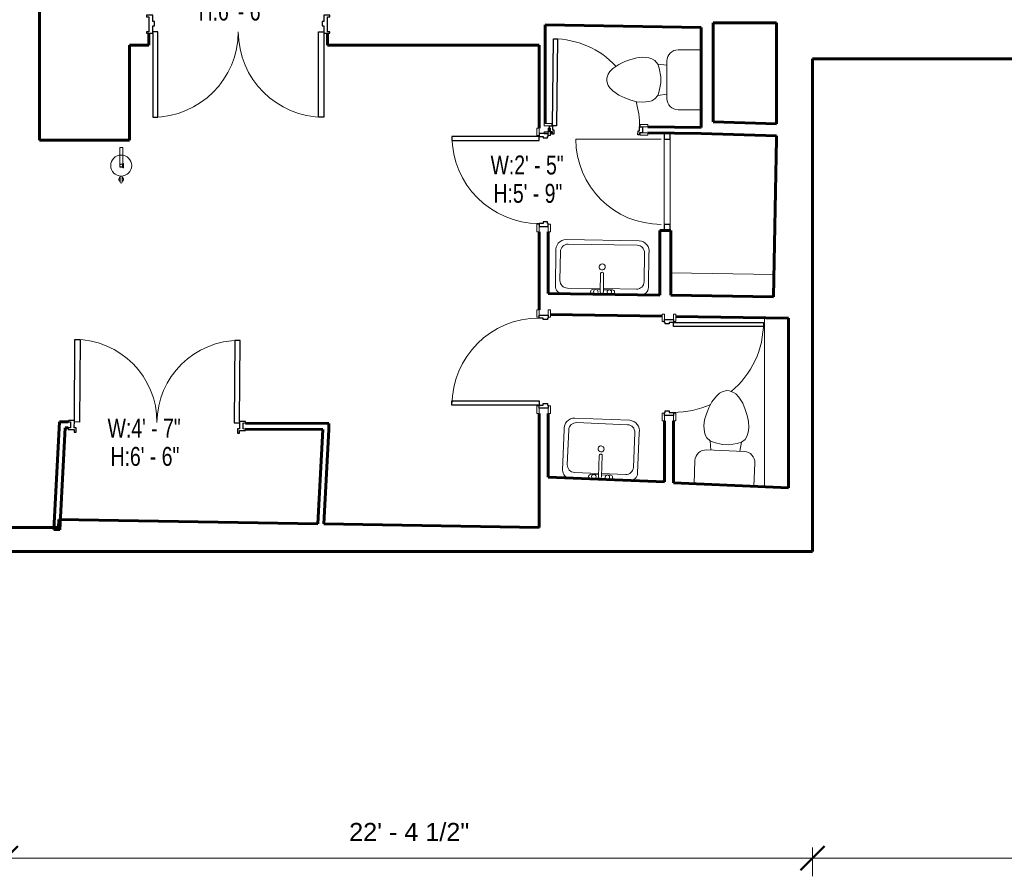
# Model space of a CAD drawing. Header units: inches. Extents: x -1858 to 52, y -52 to 865.
# Tile 6 of 11: x -773 to -445, y -52 to 233. Entities that reach past the tile are written whole.
import ezdxf

# ---------------------------------------------------------------- set-up
doc = ezdxf.new("R2010")
doc.units = ezdxf.units.IN
doc.header["$MEASUREMENT"] = 0
for name, color, linetype, lineweight in [('A-ANNO-DIMS', 211, 'Continuous', 9), ('A-ANNO-DIMS-64', 211, 'Continuous', 9), ('A-DOOR', 31, 'Continuous', 18), ('A-DOOR-FRAM', 31, 'Continuous', 30), ('A-DOOR-IDEN', 31, 'Continuous', 9), ('A-FLOR', 192, 'Continuous', 18), ('A-GLAZ-CWMG', 51, 'Continuous', 9), ('A-WALL', 113, 'Continuous', 18), ('I-WALL', 2, 'Continuous', 18), ('P-SANR-FIXT', 6, 'Continuous', 9), ('Q-SPCQ', 91, 'Continuous', 9)]:
    doc.layers.add(name, color=color, linetype=linetype, lineweight=lineweight)
doc.styles.add('Arial', font='arial.ttf', dxfattribs={"height": 6})
doc.styles.add('Swis721 LtCn BT', font='swisscl.ttf', dxfattribs={"height": 6.299213})
doc.dimstyles.new('Linear_-_3_32__Arial', dxfattribs={"dimscale": 12, "dimtxt": 6.121556, "dimasz": 0.666667, "dimexe": 0.5, "dimexo": 0.333333, "dimgap": 0.333333, "dimtad": 1, "dimdec": 5, "dimrnd": 0.03125, "dimzin": 1, "dimdsep": 46, "dimlunit": 4, "dimtxsty": 'Arial', "dimblk1": 'OBLIQUE', "dimblk2": 'OBLIQUE', "dimsah": 1, "dimcen": 0.09, "dimdle": 0.5, "dimazin": 0, "dimtfac": 1, "dimtdec": 4, "dimtix": 1, "dimtmove": 0, "dimatfit": 3, "dimfxl": 1, "dimtvp": 1, "dimtfill": 1, "dimfrac": 2, "dimtolj": 1, "dimtzin": 0, "dimarcsym": 2})

# ---------------------------------------------------------------- blocks, each defined once
blk = doc.blocks.new('Door-Passage-Double-Flush - Door-Passage-Double-Flush 2-445475-GFL')
at = {"layer": 'A-DOOR', "lineweight": 30}
for p, q in [((-28.5, 3.25), (-28.5, 31.25)), ((-28.5, 31.25), (-26.75, 31.25)), ((-26.75, 31.25), (-26.75, 2.75)), ((28.5, 31.25), (26.75, 31.25)), ((26.75, 31.25), (26.75, 2.75)), ((28.5, 3.25), (28.5, 31.25)), ((-26.75, 2.75), (-28.5, 2.75)), ((26.75, 2.75), (28.5, 2.75))]:
    blk.add_line(p, q, dxfattribs=at)
at = {"layer": 'A-DOOR', "lineweight": 9}
for centre, start, end in [((-28.5, 2.75), 0, 90), ((28.5, 2.75), 90, 180)]:
    blk.add_arc(centre, 28.5, start, end, dxfattribs=at)
at = {"layer": 'A-DOOR-FRAM'}
for p, q in [((-28.5, 3.25), (-30.5, 3.25)), ((-30.5, 3.25), (-30.5, 2.75)), ((-30.5, 2.75), (-29.75, 2.75)), ((-29.75, 2.75), (-29.75, -2.25)), ((-28.5, 0.81), (-28.5, 3.25)), ((-27.88, 0.81), (-28.5, 0.81)), ((-27.88, -0.69), (-27.88, 0.81)), ((28.5, 0.81), (27.87, 0.81)), ((27.87, 0.81), (27.87, -0.69)), ((30.5, 3.25), (28.5, 3.25)), ((28.5, 3.25), (28.5, 0.81)), ((29.75, -2.25), (29.75, 2.75)), ((29.75, 2.75), (30.5, 2.75)), ((30.5, 2.75), (30.5, 3.25)), ((-29.75, -2.25), (-30.5, -2.25)), ((-30.5, -2.25), (-30.5, -2.75)), ((-30.5, -2.75), (-28.5, -2.75)), ((-28.5, -2.75), (-28.5, -0.69)), ((-28.5, -0.69), (-27.88, -0.69)), ((27.87, -0.69), (28.5, -0.69)), ((28.5, -0.69), (28.5, -2.75)), ((28.5, -2.75), (30.5, -2.75)), ((30.5, -2.25), (29.75, -2.25)), ((30.5, -2.75), (30.5, -2.25))]:
    blk.add_line(p, q, dxfattribs=at)
blk = doc.blocks.new('Door-Interior-Single-Flush_Panel-Wood - 2_8_ x 6_6_ 2-445595-GFL')
at = {"layer": 'A-DOOR', "lineweight": 9}
for p, q in [((-17.75, 2.38), (-15.25, 2.38)), ((-17.75, 1.63), (-17.75, 2.38)), ((-15.25, 1.63), (-17.75, 1.63)), ((-15.25, 2.38), (-15.25, 1.63)), ((15.25, 2.38), (17.75, 2.38)), ((15.25, 1.63), (15.25, 2.38)), ((17.75, 1.63), (15.25, 1.63)), ((17.75, 2.38), (17.75, 1.63)), ((-17.75, -1.38), (-15.25, -1.38)), ((-17.75, -2.13), (-17.75, -1.38)), ((-15.25, -2.13), (-17.75, -2.13)), ((-15.25, -1.38), (-15.25, -2.13)), ((15.25, -1.38), (17.75, -1.38)), ((15.25, -2.13), (15.25, -1.38)), ((17.75, -2.13), (15.25, -2.13)), ((17.75, -1.38), (17.75, -2.13))]:
    blk.add_line(p, q, dxfattribs=at)
at = {"layer": 'A-DOOR', "lineweight": 30}
for p, q in [((13.62, -1.38), (15, -1.38)), ((13.62, -31.38), (13.62, -1.38)), ((15, -1.38), (15, -31.38)), ((15, -31.38), (13.62, -31.38))]:
    blk.add_line(p, q, dxfattribs=at)
at = {"layer": 'A-DOOR', "lineweight": 9}
for start, end in [(180, 204.5081), (219.8891, 270)]:
    blk.add_arc((15, -1.38), 30, start, end, dxfattribs=at)
at = {"layer": 'A-DOOR-FRAM'}
for p, q in [((-16, 1.63), (-15, 1.63)), ((-16, -1.38), (-16, 1.63)), ((-15, 1.63), (-15, 1.38)), ((-15, 1.38), (-14.5, 1.38)), ((-14.5, 1.38), (-14.5, 0)), ((14.5, 1.38), (15, 1.38)), ((14.5, 0), (14.5, 1.38)), ((15, 1.63), (16, 1.63)), ((15, 1.38), (15, 1.63)), ((16, 1.63), (16, -1.38)), ((-15, -1.38), (-16, -1.38)), ((-15, 0), (-15, -1.38)), ((-14.5, 0), (-15, 0)), ((15, 0), (14.5, 0)), ((15, -1.38), (15, 0)), ((16, -1.38), (15, -1.38))]:
    blk.add_line(p, q, dxfattribs=at)
blk = doc.blocks.new('Door-Interior-Single-Flush_Panel-Wood - 2_5_ x 5_9_-462076-GFL')
at = {"layer": 'A-DOOR', "lineweight": 9}
for p, q in [((-17.25, 2.38), (-14.75, 2.38)), ((-17.25, 1.63), (-17.25, 2.38)), ((-14.75, 1.63), (-17.25, 1.63)), ((-14.75, 2.38), (-14.75, 1.63)), ((14.75, 2.38), (17.25, 2.38)), ((14.75, 1.63), (14.75, 2.38)), ((17.25, 1.63), (14.75, 1.63)), ((17.25, 2.38), (17.25, 1.63)), ((-17.25, -1.38), (-14.75, -1.38)), ((-17.25, -2.13), (-17.25, -1.38)), ((-14.75, -2.13), (-17.25, -2.13)), ((-14.75, -1.38), (-14.75, -2.13)), ((14.75, -1.38), (17.25, -1.38)), ((14.75, -2.13), (14.75, -1.38)), ((17.25, -2.13), (14.75, -2.13)), ((17.25, -1.38), (17.25, -2.13))]:
    blk.add_line(p, q, dxfattribs=at)
at = {"layer": 'A-DOOR', "lineweight": 30}
for p, q in [((13.12, -1.38), (14.5, -1.38)), ((13.12, -30.38), (13.12, -1.38)), ((14.5, -1.38), (14.5, -30.38)), ((14.5, -30.38), (13.12, -30.38))]:
    blk.add_line(p, q, dxfattribs=at)
at = {"layer": 'A-DOOR', "lineweight": 9}
blk.add_arc((14.5, -1.38), 29, 180, 270, dxfattribs=at)
at = {"layer": 'A-DOOR-FRAM'}
for p, q in [((-15.5, 1.63), (-14.5, 1.63)), ((-15.5, -1.38), (-15.5, 1.63)), ((-14.5, 1.63), (-14.5, 1.38)), ((-14.5, 1.38), (-14, 1.38)), ((-14, 1.38), (-14, 0)), ((14, 1.38), (14.5, 1.38)), ((14, 0), (14, 1.38)), ((14.5, 1.63), (15.5, 1.63)), ((14.5, 1.38), (14.5, 1.63)), ((15.5, 1.63), (15.5, -1.38)), ((-14.5, -1.38), (-15.5, -1.38)), ((-14.5, 0), (-14.5, -1.38)), ((-14, 0), (-14.5, 0)), ((14.5, 0), (14, 0)), ((14.5, -1.38), (14.5, 0)), ((15.5, -1.38), (14.5, -1.38))]:
    blk.add_line(p, q, dxfattribs=at)
blk = doc.blocks.new('Toilet-Domestic-3D - Toilet-Domestic-3D-416658-GFL')
at = {"layer": 'P-SANR-FIXT'}
for p, q in [((-9.98, 11.75), (-9.98, 19.48)), ((9.98, 19.48), (9.98, 11.75)), ((6.25, 8.02), (-6.25, 8.02)), ((-4.86, 8.02), (-5.21, 5)), ((4.86, 8.02), (5.21, 5)), ((-6.4, 4), (-6.97, 3)), ((-5.21, 5), (-6.4, 4)), ((-3.84, 5.5), (-5.21, 5)), ((-1, 6), (-3.84, 5.5)), ((1, 6), (-1, 6)), ((3.84, 5.5), (1, 6)), ((5.21, 5), (3.84, 5.5)), ((6.4, 4), (5.21, 5)), ((6.97, 3), (6.4, 4)), ((-7.41, 1), (-7.5, 0)), ((-7.5, 0), (-7.33, -1.99)), ((-7.24, 2), (-7.41, 1)), ((-6.97, 3), (-7.24, 2)), ((7.24, 2), (6.97, 3)), ((7.41, 1), (7.24, 2)), ((7.33, -1.99), (7.5, 0)), ((7.5, 0), (7.41, 1)), ((-7.33, -1.99), (-6.79, -4)), ((6.79, -4), (7.33, -1.99)), ((-6.79, -4), (-6.06, -6)), ((-6.06, -6), (-5.13, -8)), ((5.13, -8), (6.06, -6)), ((6.06, -6), (6.79, -4)), ((-5.13, -8), (-3.74, -10)), ((3.74, -10), (5.13, -8)), ((-3.74, -10), (-2.74, -11)), ((-2.74, -11), (-1.87, -11.5)), ((-1.87, -11.5), (-0.5, -12)), ((-0.5, -12), (0.5, -12)), ((0.5, -12), (1.87, -11.5)), ((1.87, -11.5), (2.74, -11)), ((2.74, -11), (3.74, -10))]:
    blk.add_line(p, q, dxfattribs=at)
for centre, start, end in [((-6.25, 11.75), 180, 270), ((6.25, 11.75), 270, 360)]:
    blk.add_arc(centre, 3.73, start, end, dxfattribs=at)
blk = doc.blocks.new('Sink Vanity-Square - 20_ x 18_ 2-415512-GFL')
at = {"layer": 'P-SANR-FIXT'}
for p, q in [((-2.88, 6.59), (0.12, 6.59)), ((0.12, 7.33), (0.12, 0.22)), ((1.12, 7.33), (1.12, 0.22)), ((1.12, 6.59), (3.62, 6.59)), ((-11.88, 5.59), (-11.88, -7.91)), ((-10.38, 3.72), (-10.38, -7.91)), ((0.12, 6.22), (-7.88, 6.22)), ((9.12, 6.22), (1.12, 6.22)), ((11.62, -7.91), (11.62, 3.72)), ((13.12, -7.91), (13.12, 5.59)), ((-8.56, -11.91), (9.8, -11.91)), ((-7.88, -10.41), (9.12, -10.41))]:
    blk.add_line(p, q, dxfattribs=at)
for centre, radius, start, end in [((-9.38, 5.59), 2.5, 90, 180), ((-2.88, 7.34), 0.75, 90, 270), ((-1.88, 7.34), 0.75, 360, 180), ((-1.88, 7.34), 0.75, 180, 0), ((0.62, 7.33), 0.5, 360, 180), ((2.62, 7.34), 0.75, 360, 180), ((2.62, 7.34), 0.75, 180, 360), ((3.62, 7.34), 0.75, 270, 90), ((10.62, 5.59), 2.5, 360, 90), ((-7.88, 3.72), 2.5, 90, 180), ((9.12, 3.72), 2.5, 0, 90), ((0.62, 0.22), 0.5, 180, 0), ((0.62, -2), 1, 360, 180), ((0.62, -2), 1, 180, 0), ((-8.41, -8.4), 3.51, 171.8503, 267.5498), ((-7.88, -7.91), 2.5, 180, 270), ((9.12, -7.91), 2.5, 270, 0), ((9.65, -8.4), 3.51, 272.4502, 8.1497)]:
    blk.add_arc(centre, radius, start, end, dxfattribs=at)
blk = doc.blocks.new('Door-Interior-Single-Flush_Panel-Wood - 2_5_ x 5_9_-462054-GFL')
at = {"layer": 'A-DOOR', "lineweight": 9}
for p, q in [((-17.25, 1.88), (-14.75, 1.88)), ((-17.25, 1.13), (-17.25, 1.88)), ((-14.75, 1.13), (-17.25, 1.13)), ((-14.75, 1.88), (-14.75, 1.13)), ((14.75, 1.88), (17.25, 1.88)), ((14.75, 1.13), (14.75, 1.88)), ((17.25, 1.13), (14.75, 1.13)), ((17.25, 1.88), (17.25, 1.13)), ((-17.25, -0.88), (-14.75, -0.88)), ((-17.25, -1.63), (-17.25, -0.88)), ((-14.75, -1.63), (-17.25, -1.63)), ((-14.75, -0.88), (-14.75, -1.63)), ((14.75, -0.88), (17.25, -0.88)), ((14.75, -1.63), (14.75, -0.88)), ((17.25, -1.63), (14.75, -1.63)), ((17.25, -0.88), (17.25, -1.63))]:
    blk.add_line(p, q, dxfattribs=at)
at = {"layer": 'A-DOOR', "lineweight": 30}
for p, q in [((13.12, -0.88), (14.5, -0.88)), ((13.12, -29.88), (13.12, -0.88)), ((14.5, -0.88), (14.5, -29.88)), ((14.5, -29.88), (13.12, -29.88))]:
    blk.add_line(p, q, dxfattribs=at)
at = {"layer": 'A-DOOR', "lineweight": 9}
for start, end in [(180, 196.7905), (223.7797, 270)]:
    blk.add_arc((14.5, -0.88), 29, start, end, dxfattribs=at)
at = {"layer": 'A-DOOR-FRAM'}
for p, q in [((-15.5, 1.13), (-14.5, 1.13)), ((-15.5, -0.88), (-15.5, 1.13)), ((-14.5, 1.88), (-14, 1.88)), ((-14.5, 1.13), (-14.5, 1.88)), ((-14.5, 0.5), (-14.5, -0.88)), ((-14, 0.5), (-14.5, 0.5)), ((-14, 1.88), (-14, 0.5)), ((14, 1.88), (14.5, 1.88)), ((14, 0.5), (14, 1.88)), ((14.5, 0.5), (14, 0.5)), ((14.5, 1.88), (14.5, 1.13)), ((14.5, 1.13), (15.5, 1.13)), ((14.5, -0.88), (14.5, 0.5)), ((15.5, 1.13), (15.5, -0.88)), ((-14.5, -0.88), (-15.5, -0.88)), ((15.5, -0.88), (14.5, -0.88))]:
    blk.add_line(p, q, dxfattribs=at)
blk = doc.blocks.new('Sink Vanity-Square - 20_ x 18_ 3-462059-GFL')
at = {"layer": 'P-SANR-FIXT'}
for p, q in [((-14.88, 4.59), (-14.88, -6.91)), ((0.12, 5.22), (-10.88, 5.22)), ((-2.88, 5.59), (0.12, 5.59)), ((0.12, 6.33), (0.12, 0.22)), ((1.12, 6.33), (1.12, 0.22)), ((1.12, 5.59), (3.62, 5.59)), ((12.12, 5.22), (1.12, 5.22)), ((16.12, -6.91), (16.12, 4.59)), ((-13.38, 2.72), (-13.38, -6.91)), ((14.62, -6.91), (14.62, 2.72)), ((-10.88, -9.41), (12.12, -9.41)), ((-11.56, -10.91), (12.8, -10.91))]:
    blk.add_line(p, q, dxfattribs=at)
for centre, radius, start, end in [((-12.38, 4.59), 2.5, 90, 180), ((-2.88, 6.34), 0.75, 90, 270), ((-1.88, 6.34), 0.75, 360, 180), ((0.62, 6.33), 0.5, 360, 180), ((2.62, 6.34), 0.75, 360, 180), ((3.62, 6.34), 0.75, 270, 90), ((13.62, 4.59), 2.5, 0, 90), ((-10.88, 2.72), 2.5, 90, 180), ((-1.88, 6.34), 0.75, 180, 0), ((2.62, 6.34), 0.75, 180, 360), ((12.12, 2.72), 2.5, 360, 90), ((0.62, 0.22), 0.5, 180, 0), ((0.62, -2), 1, 360, 180), ((0.62, -2), 1, 180, 0), ((-11.41, -7.4), 3.51, 171.8503, 267.5498), ((-10.88, -6.91), 2.5, 180, 270), ((12.12, -6.91), 2.5, 270, 0), ((12.65, -7.4), 3.51, 272.4502, 8.1497)]:
    blk.add_arc(centre, radius, start, end, dxfattribs=at)
blk = doc.blocks.new('Door-Interior-Single-Flush_Panel-Wood - 2_5_ x 5_9_-462075-GFL')
at = {"layer": 'A-DOOR', "lineweight": 30}
for p, q in [((14.5, 30.38), (13.12, 30.38)), ((13.12, 30.38), (13.12, 1.37)), ((14.5, 1.37), (14.5, 30.38)), ((13.12, 1.37), (14.5, 1.37))]:
    blk.add_line(p, q, dxfattribs=at)
at = {"layer": 'A-DOOR', "lineweight": 9}
for p, q in [((-14.75, 2.13), (-17.25, 2.13)), ((-17.25, 2.13), (-17.25, 1.37)), ((-17.25, 1.37), (-14.75, 1.37)), ((-14.75, 1.37), (-14.75, 2.13)), ((17.25, 2.13), (14.75, 2.13)), ((14.75, 2.13), (14.75, 1.37)), ((14.75, 1.37), (17.25, 1.37)), ((17.25, 1.37), (17.25, 2.13)), ((-14.75, -1.63), (-17.25, -1.63)), ((-17.25, -1.63), (-17.25, -2.38)), ((-17.25, -2.38), (-14.75, -2.38)), ((-14.75, -2.38), (-14.75, -1.63)), ((17.25, -1.63), (14.75, -1.63)), ((14.75, -1.63), (14.75, -2.38)), ((14.75, -2.38), (17.25, -2.38)), ((17.25, -2.38), (17.25, -1.63))]:
    blk.add_line(p, q, dxfattribs=at)
blk.add_arc((14.5, 1.37), 29, 90, 180, dxfattribs=at)
at = {"layer": 'A-DOOR-FRAM'}
for p, q in [((-14.5, 1.37), (-15.5, 1.37)), ((-15.5, 1.37), (-15.5, -1.63)), ((-14.5, 0), (-14.5, 1.37)), ((-14, 0), (-14.5, 0)), ((-14, -1.38), (-14, 0)), ((14.5, 0), (14, 0)), ((14, 0), (14, -1.38)), ((14.5, 1.37), (14.5, 0)), ((15.5, 1.37), (14.5, 1.37)), ((15.5, -1.63), (15.5, 1.37)), ((-15.5, -1.63), (-14.5, -1.63)), ((-14.5, -1.63), (-14.5, -1.38)), ((-14.5, -1.38), (-14, -1.38)), ((14, -1.38), (14.5, -1.38)), ((14.5, -1.38), (14.5, -1.63)), ((14.5, -1.63), (15.5, -1.63))]:
    blk.add_line(p, q, dxfattribs=at)
blk = doc.blocks.new('Door-Curtain-Wall-Single-Glass - Door-Curtain-Wall-Single-Glass-463430-GFL')
at = {"layer": 'A-DOOR', "lineweight": 9}
blk.add_line((14.21, 2), (14.21, 30.42), dxfattribs=at)
blk.add_arc((14.21, 2), 28.42, 90, 180, dxfattribs=at)
blk = doc.blocks.new('Rectangular Mullion - 1_ x 2_ rectangular-462087-GFL')
at = {"layer": 'A-GLAZ-CWMG', "lineweight": 30}
for p, q in [((0, 1), (-2, 1)), ((-2, 1), (-2, -1)), ((0, -1), (0, 1)), ((-2, -1), (0, -1))]:
    blk.add_line(p, q, dxfattribs=at)
blk = doc.blocks.new('Rectangular Mullion - 1_ x 2_ rectangular-462088-GFL')
at = {"layer": 'A-GLAZ-CWMG', "lineweight": 30}
for p, q in [((-2, 1), (0, 1)), ((-2, -1), (-2, 1)), ((0, 1), (0, -1)), ((0, -1), (-2, -1))]:
    blk.add_line(p, q, dxfattribs=at)
blk = doc.blocks.new('Rectangular Mullion - 1_ x 2_ rectangular-462085-GFL')
at = {"layer": 'A-GLAZ-CWMG'}
for p, q in [((-558.4, 193.32), (-558.4, 164.9)), ((-556.4, 193.32), (-556.4, 164.9))]:
    blk.add_line(p, q, dxfattribs=at)
blk = doc.blocks.new('Door-Passage-Double-Flush - Door-Passage-Double-Flush 3-463454-GFL')
at = {"layer": 'A-DOOR', "lineweight": 30}
for p, q in [((-27.5, 1.75), (-27.5, 28.75)), ((-27.5, 28.75), (-25.75, 28.75)), ((-25.75, 28.75), (-25.75, 1.25)), ((27.5, 28.75), (25.75, 28.75)), ((25.75, 28.75), (25.75, 1.25)), ((27.5, 1.75), (27.5, 28.75)), ((-25.75, 1.25), (-27.5, 1.25)), ((25.75, 1.25), (27.5, 1.25))]:
    blk.add_line(p, q, dxfattribs=at)
at = {"layer": 'A-DOOR', "lineweight": 9}
for centre, start, end in [((-27.5, 1.25), 0, 90), ((27.5, 1.25), 90, 180)]:
    blk.add_arc(centre, 27.5, start, end, dxfattribs=at)
at = {"layer": 'A-DOOR-FRAM'}
for p, q in [((-27.5, 1.75), (-29.5, 1.75)), ((-29.5, 1.75), (-29.5, 1.25)), ((-29.5, 1.25), (-28.75, 1.25)), ((-28.75, 1.25), (-28.75, -0.75)), ((-27.5, -0.69), (-27.5, 1.75)), ((29.5, 1.75), (27.5, 1.75)), ((27.5, 1.75), (27.5, -0.69)), ((28.75, -0.75), (28.75, 1.25)), ((28.75, 1.25), (29.5, 1.25)), ((29.5, 1.25), (29.5, 1.75)), ((-28.75, -0.75), (-29.5, -0.75)), ((-29.5, -0.75), (-29.5, -1.25)), ((-29.5, -1.25), (-27.5, -1.25)), ((-26.88, -0.69), (-27.5, -0.69)), ((-27.5, -1.25), (-27.5, -2.19)), ((-27.5, -2.19), (-26.88, -2.19)), ((-26.88, -2.19), (-26.88, -0.69)), ((27.5, -0.69), (26.87, -0.69)), ((26.87, -0.69), (26.87, -2.19)), ((26.87, -2.19), (27.5, -2.19)), ((27.5, -2.19), (27.5, -1.25)), ((27.5, -1.25), (29.5, -1.25)), ((29.5, -0.75), (28.75, -0.75)), ((29.5, -1.25), (29.5, -0.75))]:
    blk.add_line(p, q, dxfattribs=at)
blk = doc.blocks.new('Fire Extinguisher - EX-7_-473289-GFL')
at = {"layer": 'Q-SPCQ'}
for p, q in [((-739.67, 187.99), (-739.67, 190.49)), ((-739.67, 190.49), (-738.67, 190.49)), ((-738.67, 190.49), (-738.67, 187.99)), ((-738.67, 187.99), (-739.67, 187.99)), ((-739.67, 183.99), (-739.67, 187.94)), ((-738.67, 187.91), (-738.67, 183.99)), ((-738.67, 184.99), (-739.67, 184.99)), ((-738.67, 183.99), (-739.67, 183.99)), ((-738.36, 185.2), (-738.67, 185.2)), ((-738.67, 185.2), (-738.67, 183.79)), ((-738.67, 183.79), (-738.36, 183.79)), ((-738.36, 183.79), (-738.36, 185.2)), ((-739.55, 178.99), (-739.55, 180.99)), ((-739.55, 180.99), (-738.8, 180.99)), ((-739.55, 180.54), (-739.55, 179.25)), ((-738.8, 180.99), (-738.8, 178.99)), ((-738.8, 179.25), (-738.8, 180.54))]:
    blk.add_line(p, q, dxfattribs=at)
blk.add_circle((-739.17, 184.49), 0.5, dxfattribs=at)
for centre, radius, start, end in [((-739.17, 184.49), 3.5, 90, 270), ((-739.17, 184.49), 3.5, 270, 90), ((-739.18, 178.99), 0.376, 180, 0)]:
    blk.add_arc(centre, radius, start, end, dxfattribs=at)
for points in [[(-739.55, 179.25), (-739.6, 179.28), (-739.69, 179.35), (-739.81, 179.48), (-739.89, 179.64), (-739.93, 179.82), (-739.92, 180.03), (-739.85, 180.23), (-739.73, 180.41), (-739.61, 180.5), (-739.55, 180.54)], [(-738.8, 180.54), (-738.75, 180.51), (-738.66, 180.44), (-738.54, 180.31), (-738.46, 180.15), (-738.42, 179.97), (-738.43, 179.76), (-738.49, 179.55), (-738.62, 179.37), (-738.74, 179.28), (-738.8, 179.25)]]:
    blk.add_open_spline(points, degree=3, knots=[0, 0, 0, 0, 0.111111, 0.222222, 0.333333, 0.444444, 0.583333, 0.722222, 0.861111, 1, 1, 1, 1], dxfattribs=at)
blk = doc.blocks.new('DIMBLOCK15-GFL')
at = {"layer": 'A-ANNO-DIMS-64', "transparency": 16777216}
for p, q in [((-777.57, -46.22), (-777.57, -40.8)), ((-509.07, -46.22), (-509.07, -42.6)), ((-777.57, -46.22), (-509.07, -46.22)), ((-777.57, -46.22), (-777.57, -52.22)), ((-509.07, -46.22), (-509.07, -52.22))]:
    blk.add_line(p, q, dxfattribs=at)
at = {"layer": 'A-ANNO-DIMS-64', "lineweight": 50, "transparency": 16777216}
for p, q in [((-777.57, -46.22), (-773.57, -42.22)), ((-509.07, -46.22), (-505.07, -42.22)), ((-777.57, -46.22), (-781.57, -50.22)), ((-509.07, -46.22), (-513.07, -50.22))]:
    blk.add_line(p, q, dxfattribs=at)
at = {"layer": 'A-ANNO-DIMS-64', "color": 0, "transparency": 16777216, "insert": (-663.28, -34.43), "char_height": 6, "width": 47.9177, "attachment_point": 1, "line_spacing_factor": 0.941778, "style": 'Arial', "bg_fill": 3, "box_fill_scale": 1.25, "bg_fill_color": 256, "bg_fill_true_color": 13158600, "bg_fill_transparency": 0}
blk.add_mtext('22\' - 4 1/2"', dxfattribs=at)
blk = doc.blocks.new('_Oblique')
at = {"color": 0, "linetype": 'ByBlock', "lineweight": -2}
blk.add_line((-0.5, -0.5), (0.5, 0.5), dxfattribs=at)
blk = doc.blocks.new('DIMBLOCK16-GFL')
at = {"layer": 'A-ANNO-DIMS-64', "lineweight": 50, "transparency": 16777216}
for p, q in [((-509.07, -46.22), (-505.07, -42.22)), ((-249.11, -46.22), (-245.11, -42.22)), ((-509.07, -46.22), (-513.07, -50.22)), ((-249.11, -46.22), (-253.11, -50.22))]:
    blk.add_line(p, q, dxfattribs=at)
at = {"layer": 'A-ANNO-DIMS-64', "transparency": 16777216}
for p, q in [((-509.07, -46.22), (-509.07, -42.6)), ((-249.11, -46.22), (-249.11, -41.75)), ((-509.07, -46.22), (-249.11, -46.22)), ((-509.07, -46.22), (-509.07, -52.22)), ((-249.11, -46.22), (-249.11, -52.22))]:
    blk.add_line(p, q, dxfattribs=at)
at = {"layer": 'A-ANNO-DIMS-64', "color": 0, "transparency": 16777216, "insert": (-403.67, -34.43), "char_height": 6, "width": 58.993, "attachment_point": 1, "line_spacing_factor": 0.941778, "style": 'Arial', "bg_fill": 3, "box_fill_scale": 1.25, "bg_fill_color": 256, "bg_fill_true_color": 13158600, "bg_fill_transparency": 0}
blk.add_mtext('21\' - 7 31/32"', dxfattribs=at)

msp = doc.modelspace()

# ---------------------------------------------------------------- linework, layer by layer
at = {"layer": 'A-FLOR'}
msp.add_line((-521.854861, 148.253881), (-556.148941, 148.781602), dxfattribs=at)
at = {"layer": 'A-WALL', "lineweight": 60}
for p, q in [((-766.415455, 261.059019), (-766.415455, 192.993091)), ((-521.067503, 232.077108), (-521.067503, 198.4438)), ((-729.944361, 224.577108), (-729.944361, 228.577108)), ((-670.444361, 228.577108), (-670.444361, 224.577108)), ((-736.415455, 224.577108), (-729.944361, 224.577108)), ((-736.415455, 192.993091), (-736.415455, 224.577108)), ((-670.444361, 224.577108), (-600.067503, 224.577108)), ((-509.067503, 220.077108), (-249.107197, 220.077108)), ((-509.067503, 55.956513), (-509.067503, 220.077108)), ((-521.067503, 194.441908), (-521.067503, 193.358919)), ((-766.415455, 192.993091), (-736.415455, 192.993091)), ((-559.848941, 141.34052), (-597.067503, 141.913243)), ((-521.985712, 140.757876), (-556.148941, 141.283584)), ((-596.317503, 134.900873), (-559.092739, 134.328054)), ((-554.592739, 134.258808), (-517.067503, 133.681365)), ((-517.067503, 133.681365), (-517.067503, 77.206513)), ((-760.00173, 63.956513), (-791.567503, 63.956513)), ((-777.567503, 55.956513), (-509.067503, 55.956513))]:
    msp.add_line(p, q, dxfattribs=at)
at = {"layer": 'A-WALL'}
msp.add_line((-525.067503, 77.535818), (-525.067503, 133.80447), dxfattribs=at)
at = {"layer": 'I-WALL', "lineweight": 60}
for p, q in [((-598.067503, 198.51428), (-598.067503, 231.327108)), ((-598.067503, 231.327108), (-546.067503, 230.419445)), ((-546.067503, 230.419445), (-546.067503, 197.211045)), ((-542.067503, 232.077108), (-521.067503, 232.077108)), ((-542.067503, 199.08978), (-542.067503, 232.077108)), ((-600.067503, 224.577108), (-600.067503, 196.956513)), ((-546.067503, 197.211045), (-563.865236, 197.400382)), ((-521.067503, 198.4438), (-542.067503, 199.08978)), ((-563.886511, 195.400496), (-546.067503, 195.210931)), ((-546.067503, 195.210931), (-521.067503, 194.441908)), ((-521.067503, 193.358919), (-521.985712, 140.757876)), ((-600.067503, 162.456513), (-600.067503, 136.456513)), ((-597.067503, 141.913243), (-597.067503, 162.456513)), ((-559.848941, 162.900895), (-559.848941, 141.34052)), ((-556.148941, 162.900895), (-559.848941, 162.900895)), ((-556.148941, 141.283584), (-556.148941, 162.900895)), ((-600.067503, 101.956513), (-600.067503, 63.956513)), ((-597.067503, 80.749567), (-597.067503, 101.956513)), ((-759.699019, 99.127372), (-761.575688, 63.31839)), ((-756.771958, 99.10977), (-759.699019, 99.127372)), ((-670.023675, 98.58808), (-697.773024, 98.75496)), ((-670.035702, 96.588117), (-670.023675, 98.58808)), ((-558.342739, 99.519712), (-558.342739, 79.155532)), ((-555.342739, 78.782043), (-555.342739, 99.519712)), ((-759.578429, 63.213719), (-757.801689, 97.115926)), ((-757.801689, 97.115926), (-756.783985, 97.109806)), ((-697.785052, 96.754996), (-672.084194, 96.600436)), ((-672.084194, 96.600436), (-673.73035, 65.189907)), ((-671.729362, 65.156403), (-670.082081, 96.588395)), ((-670.082081, 96.588395), (-670.035702, 96.588117)), ((-558.342739, 79.155532), (-597.067503, 80.749567)), ((-517.067503, 77.206513), (-555.342739, 78.782043)), ((-759.956904, 66.633666), (-760.00173, 63.956513)), ((-673.73035, 65.189907), (-759.956904, 66.633666)), ((-761.575688, 63.31839), (-759.578429, 63.213719)), ((-600.067503, 63.956513), (-671.729362, 65.156403))]:
    msp.add_line(p, q, dxfattribs=at)

# ---------------------------------------------------------------- block references
at = {"layer": 'A-DOOR'}
for name, p, rotation in [('Door-Passage-Double-Flush - Door-Passage-Double-Flush 2-445475-GFL', (-700.194361, 231.827108), 180), ('Door-Interior-Single-Flush_Panel-Wood - 2_5_ x 5_9_-462054-GFL', (-581.123568, 196.708933), 179.3904921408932), ('Door-Interior-Single-Flush_Panel-Wood - 2_5_ x 5_9_-462075-GFL', (-598.692503, 179.706513), 89.99999999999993), ('Door-Curtain-Wall-Single-Glass - Door-Curtain-Wall-Single-Glass-463430-GFL', (-557.398941, 179.109538), 89.99999999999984), ('Door-Interior-Single-Flush_Panel-Wood - 2_5_ x 5_9_-462076-GFL', (-598.692503, 119.206513), 269.9999999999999), ('Door-Interior-Single-Flush_Panel-Wood - 2_8_ x 6_6_ 2-445595-GFL', (-556.717739, 117.269712), 89.9999999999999), ('Door-Passage-Double-Flush - Door-Passage-Double-Flush 3-463454-GFL', (-727.280008, 97.682388), 359.6554371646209)]:
    msp.add_blockref(name, p, dxfattribs=dict(at, rotation=rotation))
at = {"layer": 'A-GLAZ-CWMG', "extrusion": (0, 0, -1), "rotation": 90.00000000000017}
msp.add_blockref('Rectangular Mullion - 1_ x 2_ rectangular-462088-GFL', (557.398941, 195.318181), dxfattribs=at)
at = {"layer": 'A-GLAZ-CWMG'}
msp.add_blockref('Rectangular Mullion - 1_ x 2_ rectangular-462085-GFL', (0, 0), dxfattribs=at)
at = {"layer": 'A-GLAZ-CWMG', "rotation": 269.9999999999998}
msp.add_blockref('Rectangular Mullion - 1_ x 2_ rectangular-462087-GFL', (-557.398941, 162.900895), dxfattribs=at)
at = {"layer": 'P-SANR-FIXT'}
for name, p, rotation in [('Toilet-Domestic-3D - Toilet-Domestic-3D-416658-GFL', (-565.543724, 213.07637), 269.9999999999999), ('Sink Vanity-Square - 20_ x 18_ 3-462059-GFL', (-578.452722, 148.719975), 179.1183957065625), ('Toilet-Domestic-3D - Toilet-Domestic-3D-416658-GFL', (-537.701825, 97.548602), 177.6428543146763), ('Sink Vanity-Square - 20_ x 18_ 2-415512-GFL', (-578.898444, 88.100862), 177.6428543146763)]:
    msp.add_blockref(name, p, dxfattribs=dict(at, rotation=rotation))
at = {"layer": 'Q-SPCQ'}
msp.add_blockref('Fire Extinguisher - EX-7_-473289-GFL', (0, 0), dxfattribs=at)

# ---------------------------------------------------------------- texts
at = {"layer": 'A-DOOR-IDEN', "char_height": 6.2992126, "attachment_point": 1, "style": 'Swis721 LtCn BT'}
for s, insert, width in [('W:4\' - 9"', (-714.391012, 248.518914), 32.32), ('H:6\' - 6"', (-713.40676, 239.0873), 30.704), ('W:2\' - 5"', (-616.211761, 187.834328), 32.32), ('H:5\' - 9"', (-615.22751, 178.402713), 30.704), ('W:4\' - 7"', (-743.695828, 100.210596), 32.32), ('H:6\' - 6"', (-742.711576, 90.778981), 30.704)]:
    msp.add_mtext(s, dxfattribs=dict(at, insert=insert, width=width))

# ---------------------------------------------------------------- dimensions: what is measured, and where the dimension line sits
at = {"layer": 'A-ANNO-DIMS'}
dim = msp.add_linear_dim(base=(-509.067503, -46.21543), p1=(-777.567503, -36.802709), p2=(-509.067503, -38.603065), dimstyle='Linear_-_3_32__Arial', override={"dimpost": '<>', "dimfxl": 268.506036}, dxfattribs=at)
dim.commit()
dim.dimension.update_dxf_attribs({"geometry": 'DIMBLOCK15-GFL', "text_midpoint": (-643.317503, -39.11311)})

# ---------------------------------------------------------------- next in the draw order: dimensions: what is measured, and where the dimension line sits
dim = msp.add_linear_dim(base=(-249.107197, -46.21543), p1=(-509.067503, -38.603065), p2=(-249.107197, -37.749619), dimstyle='Linear_-_3_32__Arial', override={"dimpost": '<>', "dimfxl": 259.961707}, dxfattribs=at)
dim.commit()
dim.dimension.update_dxf_attribs({"geometry": 'DIMBLOCK16-GFL', "text_midpoint": (-379.08735, -39.111064)})

doc.saveas('drawing.dxf')
